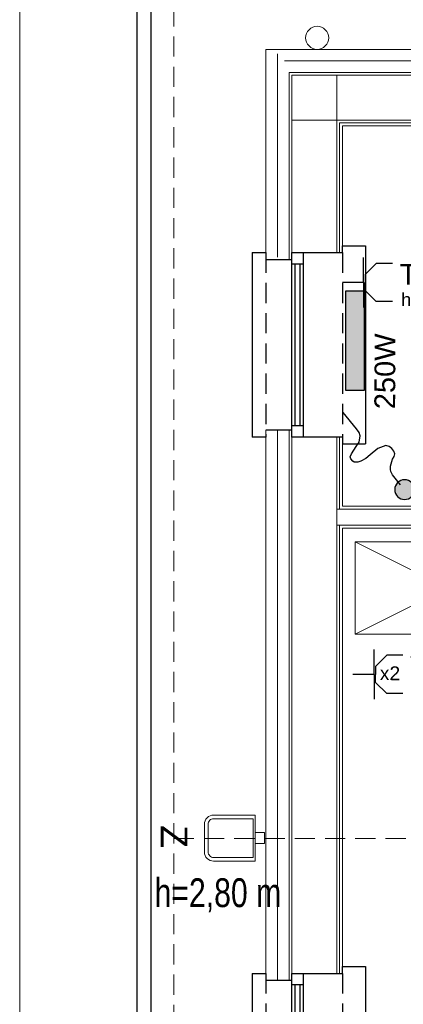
# Model space of a CAD drawing. Header units: inches. Extents: x 65192 to 78842, y -37594 to -36109.
# Tile 4 of 63: x 66367 to 66534, y -36754 to -36327. Entities that reach past the tile are written whole.
import ezdxf
from ezdxf.enums import TextEntityAlignment as Align

# ---------------------------------------------------------------- set-up
doc = ezdxf.new("R2010")
doc.units = ezdxf.units.IN
doc.header["$MEASUREMENT"] = 0
doc.linetypes.add('HIDDEN', pattern=[0.375, 0.25, -0.125])
for name, color, linetype in [('## 04 grzejniki opis', 3, 'Continuous'), ('A--tabelka-zest.pow.', 121, 'Continuous'), ('E_gniazda', 240, 'Continuous'), ('E_LAMPY', 240, 'Continuous'), ('p--obrzeże bet.', 252, 'Continuous'), ('p--okna', 7, 'Continuous')]:
    doc.layers.add(name, color=color, linetype=linetype)
for name, color, linetype, lineweight in [('A--tabelka rysunku', 7, 'Continuous', 0), ('E-opisy', 240, 'Continuous', 25), ('LUXIONA', 140, 'Continuous', 20), ('p--dach', 7, 'Continuous', 30), ('p--dach-rura spustowa', 7, 'Continuous', 0), ('p--ocieplenie-w.zew', 7, 'Continuous', 0), ('p--płyta GK', 7, 'Continuous', 0), ('p--wyposażenie', 251, 'Continuous', 0), ('p--ściana GK', 7, 'Continuous', 0), ('p--ściana szkielet', 7, 'Continuous', 0)]:
    doc.layers.add(name, color=color, linetype=linetype, lineweight=lineweight)
doc.layers.add('AA_KOMINY.W+_Nr_Pióra__152', color=7, linetype='Continuous', lineweight=5, true_color=0x40cfff)
doc.styles.add('Arial', font='arial.ttf', dxfattribs={"width": 0.75})
doc.styles.add('GENERATED_STYLE_2', font='arial.ttf')
doc.styles.get("Standard").update_dxf_attribs({"font": 'ARIAL.TTF'})
doc.linetypes.add('BATTING', pattern='A,0.0001,-0.1,[134,ltypeshp.shx,S=0.1,R=0,X=-0.1,Y=0],-0.2,[134,ltypeshp.shx,S=0.1,R=180,X=0.1,Y=0],-0.1', length=0.4001)

# ---------------------------------------------------------------- blocks, each defined once
blk = doc.blocks.new('okno-150-33.15')
at = {"linetype": 'Continuous', "ltscale": 35}
for p, q in [((-3, 10), (153, 10)), ((0, -39.15), (150, -39.15))]:
    blk.add_line(p, q, dxfattribs=at)
for p, q in [((-3, 0), (-3, 10)), ((153, 0), (153, 10)), ((0, 0), (-3, 0)), ((0, -21.95), (0, 0)), ((150, 0), (150, -21.95)), ((150, 0), (153, 0)), ((0, -21.95), (0, -16.95)), ((0, -16.95), (5, -16.95)), ((5, -16.95), (145, -16.95)), ((5, -16.95), (5, -21.95)), ((72.5, -21.95), (72.5, -16.95)), ((77.5, -16.95), (77.5, -21.95)), ((145, -21.95), (145, -16.95)), ((145, -16.95), (150, -16.95)), ((150, -16.95), (150, -21.95)), ((5, -18.45), (72.5, -18.45)), ((5, -20.61), (72.5, -20.61)), ((77.5, -18.45), (145, -18.45)), ((77.5, -20.61), (145, -20.61)), ((5, -21.95), (0, -21.95)), ((3, -33.15), (3, -21.95)), ((145, -21.95), (5, -21.95)), ((150, -21.95), (145, -21.95)), ((147, -21.95), (147, -33.15)), ((0, -39.15), (0, -33.15)), ((150, -33.15), (150, -39.15))]:
    blk.add_line(p, q)
at = {"linetype": 'HIDDEN', "ltscale": 35}
for p, q in [((0, 0), (150, 0)), ((0, -33.15), (150, -33.15))]:
    blk.add_line(p, q, dxfattribs=at)
blk = doc.blocks.new('okno-80-33.15')
at = {"linetype": 'Continuous', "ltscale": 35}
for p, q in [((-3, 10), (83, 10)), ((0, -39.15), (80, -39.15))]:
    blk.add_line(p, q, dxfattribs=at)
for p, q in [((-3, 0), (-3, 10)), ((83, 0), (83, 10)), ((0, 0), (-3, 0)), ((0, -21.95), (0, 0)), ((80, 0), (80, -21.95)), ((80, 0), (83, 0)), ((0, -21.95), (0, -16.95)), ((0, -16.95), (5, -16.95)), ((5, -16.95), (75, -16.95)), ((5, -16.95), (5, -21.95)), ((75, -21.95), (75, -16.95)), ((75, -16.95), (80, -16.95)), ((80, -16.95), (80, -21.95)), ((5, -18.45), (75, -18.45)), ((5, -20.61), (75, -20.61)), ((5, -21.95), (0, -21.95)), ((3, -33.15), (3, -21.95)), ((75, -21.95), (5, -21.95)), ((80, -21.95), (75, -21.95)), ((77, -21.95), (77, -33.15)), ((0, -39.15), (0, -33.15)), ((80, -33.15), (80, -39.15))]:
    blk.add_line(p, q)
at = {"linetype": 'HIDDEN', "ltscale": 35}
for p, q in [((0, 0), (80, 0)), ((0, -33.15), (80, -33.15))]:
    blk.add_line(p, q, dxfattribs=at)
blk = doc.blocks.new('gn-1f')
at = {"layer": 'E_gniazda', "lineweight": 30}
for p, q in [((5465750.2434, 5917242.2776), (5465750.2434, 5917242.4824)), ((5465750.2434, 5917242.2776), (5465750.0034, 5917242.2776)), ((5465750.0592, 5917242.1555), (5465750.1665, 5917242.2623)), ((5465750.1665, 5917242.2623), (5465750.2434, 5917242.2623)), ((5465750.2434, 5917242.2776), (5465750.4834, 5917242.2776)), ((5465750.3202, 5917242.2623), (5465750.2434, 5917242.2623)), ((5465750.4276, 5917242.1555), (5465750.3202, 5917242.2623)), ((5465750.0592, 5917241.9997), (5465750.0592, 5917242.1555)), ((5465750.4276, 5917241.9997), (5465750.4276, 5917242.1555))]:
    blk.add_line(p, q, dxfattribs=at)
at = {"layer": 'E_gniazda', "color": 7, "style": 'Arial'}
blk.add_attdef('fazy', (5465750.6128, 5917242.1351), '', height=0.125, dxfattribs=at)
for tag, p in [('PRAD', (5465750.2366, 5917241.9258)), ('OBWÓD', (5465750.207, 5917241.7325))]:
    blk.add_attdef(tag, text='', height=0.125, dxfattribs=at).set_placement(p, align=Align.MIDDLE)
blk = doc.blocks.new('SPLINE_10', base_point=(16648.9, -8782.5))
at = {"lineweight": 30, "true_color": 0xf50000}
h = blk.add_hatch(color=1, dxfattribs=at)
h.dxf.hatch_style = 1
h.paths.add_polyline_path([(16574.2, -8575.1, 1), (16553.8, -8575.1, 1)])
at = {"color": 1, "lineweight": 30, "true_color": 0xf50000}
blk.add_circle((16564, -8575.1), 10.2, dxfattribs=at)
at = {"layer": 'AA_KOMINY.W+_Nr_Pióra__152', "color": 1, "lineweight": 30, "true_color": 0xf50000, "flags": 128}
for points in [[(16568.7, -8507.5), (16563.9, -8503.2), (16562.5, -8499.8), (16562.1, -8495.2), (16562.1, -8473.3)], [(16568.6, -8524.7), (16574.3, -8524.7), (16580.1, -8523.8), (16583.2, -8522.5), (16586, -8520), (16586.5, -8518.3), (16586.6, -8515.2), (16585.6, -8513.2), (16582.5, -8511.6), (16574.1, -8509), (16568.7, -8507.5)], [(16553.6, -8542.9), (16550.6, -8541.8), (16548.2, -8540.1), (16547, -8537.4), (16547, -8533.9), (16547.8, -8530.7), (16549.9, -8527.6), (16558.3, -8524.7)], [(16558.3, -8524.7), (16568.6, -8524.7)], [(16564, -8568.5), (16564, -8555.3), (16563, -8551.7), (16561.9, -8549.8), (16559.8, -8547), (16553.6, -8542.9)]]:
    blk.add_lwpolyline(points, dxfattribs=at)
blk = doc.blocks.new('Z')
at = {"layer": 'LUXIONA'}
for p, q in [((-30, -24.1), (-30, -74.1)), ((30, -24.1), (30, -74.1)), ((-30, -74.1), (30, -74.1))]:
    blk.add_line(p, q, dxfattribs=at)
for points in [[(-75, 250.9), (75, 250.9, -0.414214), (125, 200.9), (125, -24.1), (-125, -24.1), (-125, 200.9, -0.414214)], [(-75, 230.9), (75, 230.9, -0.414214), (105, 200.9), (105, -14.1), (-105, -14.1), (-105, 200.9, -0.414214)]]:
    blk.add_lwpolyline(points, format="xyb", close=True, dxfattribs=at)
blk.add_attdef('OZNACZENIE', text='', height=145.9, dxfattribs=at).set_placement((-8.3, 342.8), align=Align.CENTER)

msp = doc.modelspace()

# ---------------------------------------------------------------- linework, layer by layer
at = {"layer": '## 04 grzejniki opis'}
msp.add_lwpolyline([(66516.77, -36487.44), (66508.77, -36487.44), (66508.77, -36444.31), (66516.77, -36444.31)], close=True, dxfattribs=at)
at = {"layer": '## 04 grzejniki opis', "color": 116, "linetype": 'Continuous', "true_color": 0x136734, "extrusion": (0, 0, -1)}
for points in [[(-66516.77, -36444.31), (-66508.77, -36487.44), (-66516.77, -36487.44)], [(-66508.77, -36487.44), (-66516.77, -36444.31), (-66508.77, -36444.41)]]:
    msp.add_solid(points, dxfattribs=at)
at = {"layer": 'A--tabelka rysunku', "linetype": 'Continuous'}
msp.add_lwpolyline([(66367.3, -37558.85), (68307.3, -37558.85), (68307.3, -36143.85), (66367.3, -36143.85)], close=True, dxfattribs=at)
at = {"layer": 'p--dach', "linetype": 'HIDDEN', "lineweight": 20, "ltscale": 35}
msp.add_line((66434.14, -36681.75), (67714.14, -36681.75), dxfattribs=at)
msp.add_line((66434.14, -36681.75), (67714.14, -36681.75), dxfattribs=at)
msp.add_lwpolyline([(66434.14, -36259.55), (67714.14, -36259.55), (67714.14, -37103.95), (66434.14, -37103.95)], close=True, dxfattribs=at)
at = {"layer": 'p--dach-rura spustowa', "linetype": 'Continuous', "lineweight": 0, "ltscale": 75}
msp.add_circle((66496.34, -36334.55), 5, dxfattribs=at)
at = {"layer": 'p--obrzeże bet.', "linetype": 'Continuous', "ltscale": 35}
for points in [[(67270.74, -37079.95), (67730.14, -37079.95), (67730.14, -36283.55), (66418.14, -36283.55), (66418.14, -37079.95), (66877.54, -37079.95)], [(67264.74, -37073.95), (67724.14, -37073.95), (67724.14, -36289.55), (66424.14, -36289.55), (66424.14, -37073.95), (66883.54, -37073.95)]]:
    msp.add_lwpolyline(points, dxfattribs=at)
at = {"layer": 'p--ocieplenie-w.zew', "linetype": 'BATTING', "ltscale": 10}
for p, q in [((66479.14, -36429.7), (66479.14, -36341.55)), ((66482.14, -36344.55), (66963.79, -36344.55)), ((66479.14, -36743.3), (66479.14, -36504.7))]:
    msp.add_line(p, q, dxfattribs=at)
at = {"layer": 'p--płyta GK', "ltscale": 35}
for p, q in [((66506.04, -36371.45), (66851.64, -36371.45)), ((66506.04, -36427.7), (66506.04, -36371.45)), ((66507.29, -36372.7), (66850.39, -36372.7)), ((66507.29, -36427.7), (66507.29, -36372.7)), ((66506.04, -36538.95), (66506.04, -36507.7)), ((66507.29, -36537.7), (66507.29, -36507.7)), ((66506.04, -36740.3), (66506.04, -36545.95)), ((66507.29, -36740.3), (66507.29, -36547.2))]:
    msp.add_line(p, q, dxfattribs=at)
at = {"layer": 'p--wyposażenie', "linetype": 'Continuous', "lineweight": 5}
for p, q in [((66512.79, -36593.2), (66592.79, -36553.2)), ((66592.79, -36593.2), (66512.79, -36553.2))]:
    msp.add_line(p, q, dxfattribs=at)
msp.add_lwpolyline([(66512.79, -36593.2), (66592.79, -36593.2), (66592.79, -36553.2), (66512.79, -36553.2)], close=True, dxfattribs=at)
at = {"layer": 'p--ściana GK', "ltscale": 35}
for p, q in [((66504.84, -36538.95), (66750.39, -36538.95)), ((66507.29, -36537.7), (66750.39, -36537.7)), ((66504.84, -36545.95), (66750.39, -36545.95)), ((66507.29, -36547.2), (66750.39, -36547.2))]:
    msp.add_line(p, q, dxfattribs=at)
at = {"layer": 'p--ściana szkielet', "ltscale": 35}
for p, q in [((66474.14, -36339.55), (66964.79, -36339.55)), ((66474.14, -36432.2), (66474.14, -36339.55)), ((66474.14, -36339.55), (66964.79, -36339.55)), ((66474.14, -36430.7), (66474.14, -36339.55)), ((66484.14, -36349.55), (66964.79, -36349.55)), ((66484.14, -36430.7), (66484.14, -36349.55)), ((66485.34, -36350.75), (67106.49, -36350.75)), ((66485.34, -36430.7), (66485.34, -36350.75)), ((66504.84, -36427.7), (66504.84, -36350.75)), ((66485.34, -36370.25), (66961.79, -36370.25)), ((66474.14, -36743.3), (66474.14, -36504.7)), ((66474.14, -36743.3), (66474.14, -36506.2)), ((66484.14, -36743.3), (66484.14, -36504.7)), ((66485.34, -36743.3), (66485.34, -36504.7)), ((66504.84, -36740.3), (66504.84, -36507.7))]:
    msp.add_line(p, q, dxfattribs=at)
for points in [[(66474.14, -36430.7), (66485.34, -36430.7), (66485.34, -36427.7), (66507.29, -36427.7)], [(66474.14, -36504.7), (66485.34, -36504.7), (66485.34, -36507.7), (66507.29, -36507.7)], [(66474.14, -36743.3), (66485.34, -36743.3), (66485.34, -36740.3), (66507.29, -36740.3)]]:
    msp.add_lwpolyline(points, dxfattribs=at)

# ---------------------------------------------------------------- block references
at = {"layer": 'E_gniazda'}
ref = msp.add_blockref('gn-1f', (266342419, -245995201.59), dxfattribs=dict(at, xscale=45.00000000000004, yscale=45.00000000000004, zscale=45.00000000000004, rotation=89.99999999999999))
ref.add_attrib('OBWÓD', 'Tg/F1.5', dxfattribs={"layer": '0', "color": 7, "height": 9, "style": 'Arial'}).set_placement((66575.42, -36441.6), align=Align.RIGHT)
ref.add_attrib('PRAD', 'h=0,4m', dxfattribs={"layer": '0', "color": 7, "height": 5.625, "style": 'Arial'}).set_placement((66546, -36448.47), align=Align.MIDDLE)
ref = msp.add_blockref('gn-1f', (266342423.49, -245995371.58), dxfattribs=dict(at, xscale=45.00000000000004, yscale=45.00000000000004, zscale=45.00000000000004, rotation=89.99999999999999))
ref.add_attrib('OBWÓD', 'Tg/F3.7', dxfattribs={"layer": '0', "color": 7, "height": 9, "style": 'Arial'}).set_placement((66579.92, -36611.59), align=Align.RIGHT)
ref.add_attrib('PRAD', 'h=0,4m', dxfattribs={"layer": '0', "color": 7, "height": 5.625, "style": 'Arial'}).set_placement((66550.5, -36618.46), align=Align.MIDDLE)
at = {"layer": 'E_LAMPY', "linetype": 'Continuous', "xscale": -0.4200000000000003, "yscale": 0.4200000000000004, "zscale": 0.4200000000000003, "rotation": 39.62132203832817}
msp.add_blockref('SPLINE_10', (66562.34, -36620.33), dxfattribs=at)
at = {"layer": 'LUXIONA', "linetype": 'ByBlock'}
ref = msp.add_blockref('Z', (66467.51, -36681.62), dxfattribs=dict(at, xscale=-0.08000000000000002, yscale=0.08000000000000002, zscale=0.08000000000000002, rotation=89.99999999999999))
ref.add_attrib('OZNACZENIE', 'Z', dxfattribs={"height": 11.68, "rotation": 270}).set_placement((66428.41, -36680.95), align=Align.CENTER)
at = {"layer": 'p--okna', "linetype": 'Continuous', "rotation": 270}
for name, p in [('okno-80-33.15', (66507.29, -36427.7)), ('okno-150-33.15', (66507.29, -36740.3))]:
    msp.add_blockref(name, p, dxfattribs=at)

# ---------------------------------------------------------------- texts
at = {"layer": 'A--tabelka-zest.pow.', "color": 7, "insert": (66425.8, -36699.06), "char_height": 12.5, "width": 133.6949, "attachment_point": 1}
msp.add_mtext('{\\W0.75;h=2,80 m}', dxfattribs=at)
at = {"layer": 'E-opisy', "linetype": 'Continuous', "attachment_point": 1, "style": 'GENERATED_STYLE_2'}
for s, insert, char_height, rotation in [('250W', (66521.16, -36495.58), 9, 89.7673), ('x2', (66523.52, -36607.12), 5.991, 359.7673)]:
    msp.add_mtext(s, dxfattribs=dict(at, insert=insert, char_height=char_height, rotation=rotation))

doc.saveas('drawing.dxf')
